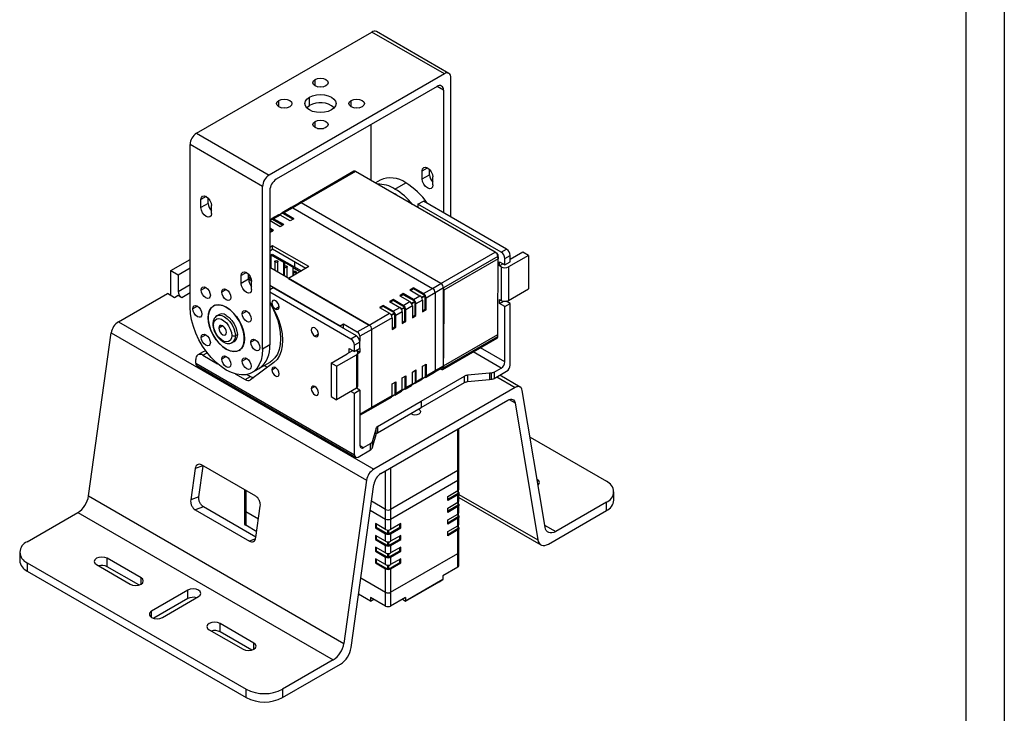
# Model space of a CAD drawing. Header units: inches. Extents: x -39 to 592, y -8 to 438.
# Tile 4 of 5: x 400 to 592, y 78 to 213. Entities that reach past the tile are written whole.
import ezdxf

# ---------------------------------------------------------------- set-up
doc = ezdxf.new("R2010")
doc.units = ezdxf.units.IN
doc.header["$LTSCALE"] = 1.5
doc.header["$MEASUREMENT"] = 0
for name, color, linetype in [('1轮廓实线层', 7, 'Continuous'), ('2细线层', 4, 'Continuous'), ('图框层', 7, 'Continuous')]:
    doc.layers.add(name, color=color, linetype=linetype)

# ---------------------------------------------------------------- blocks, each defined once
blk = doc.blocks.new('ZwmFrameMain_A3^_^无分区图框^_^landscape')
at = {"layer": '1轮廓实线层'}
blk.add_line((390, 287), (390, 0), dxfattribs=at)
at = {"layer": '2细线层'}
blk.add_line((395, 292), (395, -5), dxfattribs=at)

msp = doc.modelspace()

# ---------------------------------------------------------------- linework, layer by layer
at = {"color": 7, "linetype": 'Continuous', "lineweight": 25}
for p, q in [((434.799, 190.837), (469.023, 210.594)), ((483.168, 202.429), (469.023, 210.594)), ((484.068, 202.518), (469.923, 210.683)), ((483.168, 202.429), (448.944, 182.672)), ((481.753, 199.979), (450.358, 181.855)), ((484.44, 174.509), (484.44, 201.694)), ((483.026, 199.244), (483.026, 175.325)), ((456.827, 196.245), (456.827, 197.878)), ((468.882, 181.608), (468.882, 192.549)), ((434.799, 190.837), (448.944, 182.672)), ((447.671, 180.467), (433.526, 188.633)), ((433.526, 156.87), (433.526, 188.633)), ((465.475, 183.408), (454.868, 177.285)), ((465.825, 183.373), (455.218, 177.25)), ((493.119, 167.616), (465.825, 183.373)), ((478.854, 181.933), (478.854, 183.485)), ((478.854, 181.933), (480.269, 182.75)), ((480.269, 182.75), (480.269, 183.764)), ((470.636, 181.674), (469.702, 181.135)), ((473.514, 179.954), (475.636, 181.179)), ((480.905, 180.75), (480.905, 182.301)), ((447.671, 148.704), (447.671, 180.467)), ((449.085, 179.651), (449.085, 149.521)), ((435.648, 176.344), (435.648, 177.895)), ((437.062, 177.16), (435.648, 176.344)), ((437.062, 177.16), (437.062, 178.175)), ((454.868, 177.285), (453.242, 176.346)), ((455.218, 177.25), (453.592, 176.311)), ((482.512, 161.493), (455.218, 177.25)), ((478.011, 176.996), (479.072, 177.608)), ((478.011, 176.996), (478.011, 176.338)), ((494.274, 167.607), (478.011, 176.996)), ((495.335, 168.22), (479.072, 177.608)), ((437.698, 175.16), (437.698, 176.712)), ((451.526, 175.234), (451.004, 174.933)), ((453.242, 176.346), (451.474, 175.325)), ((451.576, 175.229), (453.627, 174.046)), ((453.592, 176.311), (451.824, 175.291)), ((453.804, 174.148), (451.824, 175.291)), ((453.592, 176.311), (480.886, 160.554)), ((449.547, 174.091), (449.085, 173.825)), ((449.137, 173.739), (449.085, 173.766)), ((451.117, 172.596), (449.137, 173.739)), ((450.767, 174.917), (449.494, 174.182)), ((449.597, 174.086), (451.647, 172.903)), ((451.117, 174.882), (449.844, 174.148)), ((451.824, 173.005), (449.844, 174.148)), ((453.097, 173.739), (451.117, 174.882)), ((453.804, 174.148), (453.097, 173.739)), ((449.844, 171.862), (449.085, 172.3)), ((449.085, 172.096), (449.667, 171.76)), ((449.137, 171.453), (449.085, 171.483)), ((449.844, 171.862), (449.137, 171.453)), ((451.824, 173.005), (451.117, 172.596)), ((449.634, 168.881), (449.085, 168.564)), ((449.085, 167.901), (449.634, 168.218)), ((449.085, 167.01), (449.528, 167.266)), ((449.528, 167.266), (455.254, 163.961)), ((456.705, 164.799), (449.634, 168.881)), ((449.634, 168.218), (449.634, 168.881)), ((456.131, 164.467), (449.634, 168.218)), ((482.512, 161.493), (493.119, 167.616)), ((493.119, 167.616), (493.473, 167.412)), ((494.274, 167.607), (495.335, 168.22)), ((498.517, 167.607), (496.042, 166.178)), ((499.578, 166.994), (498.517, 167.607)), ((429.8, 164.044), (433.526, 166.195)), ((449.386, 167.021), (449.085, 166.847)), ((451.856, 165.595), (449.386, 167.021)), ((449.387, 164.452), (449.386, 167.021)), ((450.083, 165.809), (450.084, 164.049)), ((450.684, 163.703), (450.683, 165.809)), ((451.998, 165.677), (451.856, 165.595)), ((451.856, 163.026), (451.856, 165.595)), ((451.998, 165.677), (453.776, 164.65)), ((451.998, 164.91), (451.998, 165.677)), ((453.945, 165.729), (453.945, 164.716)), ((493.614, 166.759), (483.007, 160.636)), ((493.676, 166.313), (483.07, 160.19)), ((493.614, 167.167), (493.614, 166.759)), ((493.614, 166.63), (493.614, 166.759)), ((493.614, 153.053), (493.676, 166.313)), ((493.676, 166.724), (493.676, 166.313)), ((493.921, 165.77), (494.982, 165.158)), ((493.921, 164.953), (493.921, 165.77)), ((494.628, 165.362), (493.921, 164.953)), ((494.982, 166.382), (496.042, 166.995)), ((494.982, 165.158), (494.982, 166.382)), ((494.982, 165.158), (496.042, 165.77)), ((499.578, 166.994), (495.689, 164.749)), ((496.042, 165.77), (496.042, 166.995)), ((499.578, 166.994), (499.578, 160.462)), ((429.8, 159.145), (429.8, 164.044)), ((429.8, 164.044), (431.214, 163.228)), ((431.214, 163.228), (433.526, 164.563)), ((468.512, 153.411), (449.085, 164.626)), ((451.879, 164.773), (451.88, 163.012)), ((452.48, 162.666), (452.479, 164.773)), ((456.705, 164.799), (452.745, 162.513)), ((453.776, 164.65), (453.634, 164.569)), ((454.971, 163.797), (453.634, 164.569)), ((453.634, 163.026), (453.634, 164.569)), ((453.675, 163.736), (453.676, 163.05)), ((454.276, 163.396), (454.275, 163.737)), ((494.274, 164.749), (493.921, 164.953)), ((494.274, 164.749), (494.274, 158.217)), ((495.689, 164.749), (495.689, 158.217)), ((431.214, 163.228), (431.214, 159.962)), ((443.499, 161.523), (443.499, 163.075)), ((444.913, 162.34), (443.499, 161.523)), ((444.913, 162.34), (444.913, 163.354)), ((444.913, 162.789), (445.441, 162.484)), ((445.55, 160.339), (445.55, 161.891)), ((452.745, 162.513), (468.512, 153.411)), ((480.886, 160.554), (482.512, 161.493)), ((449.085, 161.197), (462.855, 153.248)), ((449.727, 160.668), (449.085, 160.297)), ((449.085, 160.38), (449.157, 160.339)), ((464.93, 150.667), (449.085, 159.814)), ((465.99, 151.279), (449.727, 160.668)), ((477.138, 160.677), (476.431, 160.269)), ((476.431, 160.269), (478.411, 159.126)), ((477.138, 160.473), (476.608, 160.167)), ((479.118, 159.534), (477.138, 160.677)), ((477.138, 160.473), (477.138, 160.677)), ((479.366, 159.187), (477.138, 160.473)), ((479.118, 159.534), (480.886, 160.554)), ((481.381, 159.697), (479.613, 158.677)), ((483.007, 160.636), (481.381, 159.697)), ((481.381, 159.697), (481.381, 144.509)), ((483.007, 145.448), (483.007, 160.636)), ((483.07, 160.19), (483.007, 146.938)), ((495.689, 158.217), (499.578, 160.462)), ((419.534, 154.035), (429.093, 159.554)), ((430.507, 158.737), (429.093, 159.554)), ((431.214, 159.145), (430.507, 158.737)), ((431.921, 158.737), (431.214, 159.145)), ((473.179, 158.391), (472.471, 157.983)), ((472.471, 157.983), (474.451, 156.84)), ((473.179, 158.187), (472.648, 157.881)), ((475.158, 157.248), (473.179, 158.391)), ((473.179, 158.187), (473.179, 158.391)), ((475.406, 156.901), (473.179, 158.187)), ((475.158, 159.534), (474.451, 159.126)), ((474.451, 159.126), (476.431, 157.983)), ((475.158, 159.33), (474.628, 159.024)), ((477.138, 158.391), (475.158, 159.534)), ((475.158, 159.33), (475.158, 159.534)), ((477.386, 158.044), (475.158, 159.33)), ((475.158, 157.248), (476.431, 157.983)), ((477.138, 158.391), (478.411, 159.126)), ((477.457, 155.349), (477.457, 157.921)), ((478.906, 158.268), (477.633, 157.534)), ((478.906, 158.268), (478.906, 155.982)), ((479.436, 156.492), (479.436, 159.064)), ((479.613, 156.39), (479.613, 158.677)), ((493.921, 158.421), (494.274, 158.217)), ((493.921, 157.605), (493.921, 158.421)), ((493.921, 157.605), (494.723, 158.068)), ((496.042, 157.605), (495.24, 158.068)), ((438.349, 157.262), (438.099, 157.117)), ((471.199, 157.248), (470.492, 156.84)), ((470.492, 156.84), (472.471, 155.697)), ((471.199, 157.044), (470.668, 156.738)), ((473.179, 156.105), (471.199, 157.248)), ((471.199, 157.044), (471.199, 157.248)), ((473.426, 155.758), (471.199, 157.044)), ((473.179, 156.105), (474.451, 156.84)), ((474.946, 155.982), (473.674, 155.248)), ((474.946, 155.982), (474.946, 153.696)), ((475.477, 154.206), (475.477, 156.779)), ((476.926, 157.125), (475.653, 156.391)), ((475.653, 154.104), (475.653, 156.391)), ((476.926, 157.125), (476.926, 154.839)), ((477.633, 155.247), (477.633, 157.534)), ((478.906, 156.186), (479.436, 156.492)), ((478.906, 155.982), (479.613, 156.39)), ((479.436, 156.492), (479.613, 156.39)), ((494.982, 156.992), (493.921, 157.605)), ((494.982, 156.992), (496.042, 157.605)), ((494.982, 146.214), (494.982, 156.992)), ((496.042, 145.601), (496.042, 157.605)), ((419.534, 154.035), (469.385, 125.257)), ((439.374, 155.544), (438.745, 155.181)), ((468.512, 153.411), (472.471, 155.697)), ((472.966, 154.839), (469.007, 152.554)), ((472.966, 154.839), (472.966, 152.553)), ((473.497, 153.063), (473.497, 155.636)), ((473.674, 152.961), (473.674, 155.248)), ((474.946, 153.9), (475.477, 154.206)), ((474.946, 153.696), (475.653, 154.104)), ((475.477, 154.206), (475.653, 154.104)), ((476.926, 155.043), (477.457, 155.349)), ((476.926, 154.839), (477.633, 155.247)), ((477.457, 155.349), (477.633, 155.247)), ((413.699, 120.032), (418.141, 151.88)), ((418.141, 151.88), (467.992, 123.101)), ((462.855, 153.248), (462.718, 153.168)), ((462.855, 153.248), (463.491, 153.615)), ((462.855, 153.248), (462.855, 153.089)), ((463.491, 153.615), (466.178, 152.064)), ((463.491, 152.722), (463.491, 153.615)), ((466.178, 152.064), (468.512, 153.411)), ((469.007, 152.554), (466.673, 151.206)), ((469.007, 137.366), (469.007, 152.554)), ((472.966, 152.757), (473.497, 153.063)), ((472.966, 152.553), (473.674, 152.961)), ((473.497, 153.063), (473.674, 152.961)), ((493.614, 151.571), (493.614, 153.062)), ((441.745, 149.985), (442.374, 150.348)), ((465.99, 151.279), (464.93, 150.667)), ((466.697, 150.054), (465.637, 149.442)), ((466.673, 151.206), (466.673, 150.28)), ((466.697, 148.83), (466.697, 150.054)), ((482.853, 144.727), (493.46, 150.85)), ((482.998, 145.044), (493.605, 151.167)), ((483.007, 145.448), (493.614, 151.571)), ((493.605, 151.167), (493.607, 151.534)), ((436.104, 148.202), (435.043, 147.59)), ((443.098, 148.457), (443.349, 148.601)), ((449.085, 149.521), (447.671, 148.704)), ((464.481, 148.068), (464.576, 148.013)), ((464.576, 148.83), (465.637, 148.217)), ((464.576, 148.013), (464.576, 148.83)), ((464.576, 148.013), (465.283, 148.421)), ((465.637, 148.217), (465.637, 149.442)), ((466.697, 148.83), (465.637, 148.217)), ((465.99, 148.421), (465.99, 148.421)), ((466.673, 148.104), (466.057, 148.46)), ((466.283, 147.878), (466.673, 148.104)), ((466.673, 148.816), (466.673, 148.104)), ((434.629, 145.949), (434.629, 146.674)), ((436.043, 147.491), (438.893, 145.846)), ((447.106, 144.997), (449.134, 146.168)), ((461.04, 145.972), (464.222, 147.809)), ((462.101, 145.36), (465.99, 147.605)), ((465.99, 147.605), (465.99, 141.072)), ((466.283, 141.481), (466.283, 148.013)), ((434.629, 145.949), (465.637, 128.049)), ((434.836, 145.491), (465.844, 127.591)), ((449.897, 146.1), (445.323, 142.693)), ((445.599, 144.125), (447.013, 144.941)), ((448.609, 145.141), (447.982, 145.503)), ((448.609, 145.141), (447.982, 145.503)), ((462.101, 145.36), (461.04, 145.972)), ((461.04, 145.972), (461.04, 139.44)), ((462.101, 145.36), (462.101, 138.827)), ((476.926, 144.224), (477.633, 144.632)), ((476.926, 141.938), (476.926, 144.224)), ((477.457, 144.53), (477.457, 142.162)), ((477.633, 144.632), (477.633, 142.346)), ((478.906, 145.367), (479.613, 145.775)), ((478.906, 143.081), (478.906, 145.367)), ((479.436, 145.673), (479.436, 143.305)), ((479.468, 143.168), (481.236, 144.189)), ((479.613, 145.775), (479.613, 143.489)), ((479.613, 143.489), (481.381, 144.509)), ((481.236, 144.189), (482.862, 145.128)), ((481.381, 144.509), (483.007, 145.448)), ((482.501, 144.763), (482.366, 144.841)), ((482.862, 145.128), (482.862, 145.128)), ((483, 145.354), (482.998, 145.044)), ((492.901, 144.196), (494.274, 144.989)), ((492.901, 142.971), (495.335, 144.377)), ((492.901, 144.196), (492.901, 142.971)), ((442.304, 143.877), (444.258, 142.749)), ((444.258, 142.749), (445.319, 143.361)), ((444.641, 143.752), (445.319, 143.361)), ((472.966, 141.938), (473.674, 142.346)), ((473.674, 142.346), (473.674, 140.06)), ((474.946, 143.081), (475.653, 143.489)), ((474.946, 140.795), (474.946, 143.081)), ((475.477, 143.387), (475.477, 141.019)), ((475.653, 143.489), (475.653, 141.203)), ((477.488, 142.025), (478.761, 142.76)), ((477.633, 142.346), (478.906, 143.081)), ((478.623, 138.513), (487.136, 143.427)), ((478.893, 142.958), (479.416, 143.259)), ((487.136, 142.203), (487.136, 143.427)), ((491.999, 144.001), (487.68, 143.589)), ((487.68, 143.589), (487.68, 142.364)), ((487.68, 142.364), (491.999, 142.776)), ((492.357, 144.035), (491.999, 144.001)), ((491.999, 144.001), (491.999, 142.776)), ((491.999, 142.776), (492.357, 142.81)), ((492.357, 142.81), (492.357, 144.035)), ((497.989, 141.291), (493.989, 143.6)), ((465.99, 141.072), (462.101, 138.827)), ((465.637, 140.052), (464.929, 140.46)), ((466.697, 140.664), (465.637, 140.052)), ((466.697, 140.664), (465.99, 141.072)), ((466.037, 141.101), (466.037, 141.045)), ((466.697, 140.664), (466.697, 129.886)), ((496.989, 141.192), (469.385, 125.257)), ((472.966, 139.652), (472.966, 141.938)), ((473.497, 142.244), (473.497, 139.876)), ((473.529, 139.74), (474.801, 140.474)), ((473.674, 140.06), (474.946, 140.795)), ((474.933, 140.672), (475.456, 140.973)), ((475.508, 140.883), (476.781, 141.617)), ((475.653, 141.203), (476.926, 141.938)), ((476.913, 141.815), (477.436, 142.116)), ((478.623, 137.288), (487.136, 142.203)), ((502.824, 113.926), (498.382, 140.645)), ((461.04, 139.44), (462.101, 138.827)), ((465.637, 128.049), (465.637, 140.052)), ((468.862, 137.045), (472.821, 139.331)), ((469.007, 137.366), (472.966, 139.652)), ((470.11, 133.598), (478.623, 138.513)), ((470.799, 124.44), (495.574, 138.743)), ((472.953, 139.529), (473.476, 139.831)), ((478.623, 138.513), (478.623, 137.288)), ((466.697, 135.796), (468.862, 137.045)), ((470.11, 132.374), (478.623, 137.288)), ((496.967, 138.196), (501.409, 111.476)), ((469.83, 133.284), (469.117, 130.791)), ((469.83, 132.059), (469.83, 133.284)), ((470.11, 133.598), (470.11, 132.374)), ((486.029, 125.291), (486.029, 133.232)), ((469.117, 130.791), (469.057, 130.584)), ((469.117, 129.566), (469.83, 132.059)), ((469.117, 130.791), (469.117, 129.566)), ((499.903, 131.494), (514.8, 122.895)), ((466.344, 127.64), (468.778, 129.046)), ((467.404, 129.477), (468.778, 130.27)), ((468.778, 129.046), (468.778, 130.27)), ((469.057, 130.584), (469.057, 129.36)), ((469.057, 129.36), (469.117, 129.566)), ((434.502, 125.39), (433.648, 119.267)), ((435.259, 119.862), (436.099, 125.886)), ((446.352, 119.967), (435.746, 126.09)), ((485.824, 125.005), (472.672, 117.412)), ((485.824, 123.127), (485.824, 125.005)), ((486.029, 123.413), (486.029, 125.291)), ((486.029, 123.413), (486.029, 125.291)), ((467.992, 123.101), (463.55, 91.254)), ((472.672, 115.534), (485.824, 123.127)), ((485.824, 121.086), (485.824, 123.127)), ((486.029, 121.371), (486.029, 123.413)), ((486.029, 121.371), (486.029, 123.413)), ((501.297, 123.264), (501.268, 123.281)), ((444.183, 121.22), (444.183, 117.287)), ((444.183, 121.22), (444.183, 117.287)), ((464.964, 90.437), (469.406, 122.285)), ((485.924, 120.555), (485.924, 121.158)), ((485.924, 120.555), (485.924, 121.158)), ((413.699, 120.032), (463.55, 91.254)), ((435.259, 119.862), (433.648, 119.267)), ((483.844, 119.943), (485.824, 121.086)), ((485.895, 120.514), (483.844, 119.33)), ((485.824, 120.269), (483.844, 119.126)), ((483.844, 119.126), (483.844, 119.943)), ((485.824, 118.799), (485.824, 120.269)), ((486.029, 119.085), (486.029, 120.555)), ((486.029, 119.085), (486.029, 120.555)), ((486.029, 119.726), (501.999, 110.507)), ((516.264, 119.221), (516.264, 120.854)), ((436.137, 117.937), (434.526, 117.343)), ((434.526, 117.343), (445.132, 111.22)), ((446.39, 112.018), (436.137, 117.937)), ((444.183, 117.287), (444.183, 114.593)), ((446.376, 111.92), (447.23, 118.043)), ((471.682, 117.412), (468.947, 118.992)), ((471.682, 115.534), (471.682, 117.412)), ((472.672, 117.412), (472.672, 115.534)), ((483.844, 117.656), (485.824, 118.799)), ((485.895, 118.228), (483.844, 117.044)), ((485.824, 117.983), (483.844, 116.84)), ((483.844, 116.84), (483.844, 117.656)), ((485.824, 116.513), (485.824, 117.983)), ((485.924, 118.269), (485.924, 118.872)), ((485.924, 118.269), (485.924, 118.872)), ((486.029, 116.799), (486.029, 118.269)), ((486.029, 116.799), (486.029, 118.269)), ((514.8, 118.813), (504.913, 113.105)), ((514.8, 117.179), (514.8, 118.813)), ((401.723, 111.092), (411.609, 116.799)), ((411.609, 116.799), (461.46, 88.02)), ((444.388, 117.002), (446.884, 115.561)), ((444.388, 117.002), (444.388, 114.307)), ((468.704, 117.253), (471.682, 115.534)), ((471.682, 113.493), (471.682, 115.534)), ((472.672, 115.534), (472.672, 113.493)), ((483.844, 115.37), (485.824, 116.513)), ((485.895, 115.941), (483.844, 114.758)), ((485.824, 115.696), (483.844, 114.553)), ((483.844, 114.553), (483.844, 115.37)), ((485.824, 114.227), (485.824, 115.696)), ((485.924, 115.982), (485.924, 116.586)), ((485.924, 115.982), (485.924, 116.586)), ((486.029, 114.512), (486.029, 115.982)), ((486.029, 114.512), (486.029, 115.982)), ((503.499, 110.656), (514.8, 117.179)), ((446.536, 113.067), (444.388, 114.307)), ((471.682, 113.493), (469.702, 114.636)), ((469.702, 114.636), (469.702, 113.819)), ((469.879, 113.922), (469.702, 113.819)), ((469.702, 113.819), (471.682, 112.676)), ((469.879, 114.534), (469.879, 113.922)), ((469.879, 113.922), (472.106, 112.636)), ((472.248, 112.636), (474.475, 113.922)), ((474.652, 114.636), (472.672, 113.493)), ((472.672, 112.676), (474.652, 113.819)), ((474.475, 113.922), (474.475, 114.534)), ((474.475, 113.922), (474.652, 113.819)), ((474.652, 113.819), (474.652, 114.636)), ((483.844, 113.084), (485.824, 114.227)), ((485.895, 113.655), (483.844, 112.471)), ((485.924, 113.696), (485.924, 114.3)), ((485.924, 113.696), (485.924, 114.3)), ((486.029, 109.123), (486.029, 113.696)), ((486.029, 109.123), (486.029, 113.696)), ((471.682, 111.207), (469.702, 112.35)), ((469.702, 112.35), (469.702, 111.533)), ((469.879, 111.635), (469.702, 111.533)), ((469.702, 111.533), (471.682, 110.39)), ((469.879, 112.248), (469.879, 111.635)), ((469.879, 111.635), (472.106, 110.349)), ((471.682, 111.207), (471.682, 112.676)), ((472.248, 110.349), (474.475, 111.635)), ((472.672, 112.676), (472.672, 111.207)), ((474.652, 112.35), (472.672, 111.207)), ((472.672, 110.39), (474.652, 111.533)), ((474.475, 111.635), (474.475, 112.248)), ((474.475, 111.635), (474.652, 111.533)), ((474.652, 111.533), (474.652, 112.35)), ((485.824, 113.41), (483.844, 112.267)), ((483.844, 112.267), (483.844, 113.084)), ((485.824, 108.838), (485.824, 113.41)), ((471.682, 108.92), (469.702, 110.063)), ((469.702, 110.063), (469.702, 109.247)), ((469.879, 109.961), (469.879, 109.349)), ((471.682, 108.92), (471.682, 110.39)), ((472.672, 110.39), (472.672, 108.92)), ((474.652, 110.063), (472.672, 108.92)), ((474.475, 109.349), (474.475, 109.961)), ((474.652, 109.247), (474.652, 110.063)), ((400.258, 109.051), (400.258, 107.417)), ((423.944, 104.056), (417.346, 107.865)), ((417.346, 106.232), (417.346, 107.865)), ((469.879, 109.349), (469.702, 109.247)), ((469.702, 109.247), (471.682, 108.104)), ((471.682, 106.634), (469.702, 107.777)), ((469.702, 107.777), (469.702, 106.961)), ((469.879, 109.349), (472.106, 108.063)), ((469.879, 107.675), (469.879, 107.063)), ((471.682, 106.634), (471.682, 108.104)), ((472.248, 108.063), (474.475, 109.349)), ((472.672, 108.104), (474.652, 109.247)), ((472.672, 101.245), (485.824, 108.838)), ((472.672, 108.104), (472.672, 106.634)), ((474.652, 107.777), (472.672, 106.634)), ((474.475, 109.349), (474.652, 109.247)), ((474.475, 107.063), (474.475, 107.675)), ((474.652, 106.961), (474.652, 107.777)), ((485.824, 106.143), (485.824, 108.838)), ((486.029, 106.429), (486.029, 109.123)), ((401.723, 107.01), (444.503, 82.313)), ((401.723, 107.01), (401.723, 105.376)), ((415.225, 106.64), (421.822, 102.832)), ((423.529, 102.663), (417.346, 106.232)), ((469.879, 107.063), (469.702, 106.961)), ((469.702, 106.961), (471.682, 105.818)), ((469.879, 107.063), (472.106, 105.777)), ((471.682, 101.245), (471.682, 105.818)), ((472.248, 105.777), (474.475, 107.063)), ((472.672, 105.818), (474.652, 106.961)), ((472.672, 105.818), (472.672, 101.245)), ((474.475, 107.063), (474.652, 106.961)), ((485.824, 106.143), (482.89, 104.449)), ((401.723, 105.376), (444.503, 80.68)), ((466.86, 104.029), (471.682, 101.245)), ((482.89, 104.449), (482.89, 103.714)), ((482.89, 103.714), (475.606, 99.51)), ((475.606, 99.509), (482.183, 103.306)), ((482.183, 103.306), (482.89, 103.714)), ((433.08, 101.64), (426.008, 97.558)), ((433.08, 100.007), (426.423, 96.164)), ((428.13, 96.333), (435.201, 100.415)), ((433.08, 100.007), (433.08, 101.64)), ((468.748, 99.51), (466.417, 100.855)), ((468.748, 99.509), (466.417, 100.855)), ((471.682, 98.55), (468.748, 100.244)), ((468.748, 100.244), (468.748, 99.51)), ((471.682, 98.55), (471.682, 101.245)), ((472.672, 101.245), (472.672, 98.55)), ((475.606, 100.244), (472.672, 98.55)), ((475.606, 100.244), (475.606, 99.51)), ((468.748, 99.51), (469.384, 99.877)), ((468.748, 99.509), (469.384, 99.877)), ((468.748, 99.509), (468.748, 99.51)), ((474.97, 99.877), (475.606, 99.51)), ((474.97, 99.877), (475.606, 99.509)), ((475.606, 99.51), (475.606, 99.509)), ((445.984, 91.332), (439.387, 95.141)), ((439.387, 93.508), (439.387, 95.141)), ((437.266, 93.916), (443.863, 90.108)), ((445.57, 89.939), (439.387, 93.508)), ((461.46, 88.02), (451.574, 82.313)), ((451.574, 80.68), (462.874, 87.204)), ((444.503, 80.68), (444.503, 82.313)), ((451.574, 82.313), (451.574, 80.68))]:
    msp.add_line(p, q, dxfattribs=at)
at = {"color": 1, "linetype": 'Continuous', "lineweight": 25}
for p, q in [((457.923, 200.103), (457.923, 201.327)), ((483.026, 199.244), (481.753, 199.979)), ((450.852, 196.021), (450.852, 197.245)), ((464.994, 196.021), (464.994, 197.245)), ((457.923, 191.939), (457.923, 193.163)), ((478.854, 183.485), (479.88, 184.077)), ((436.673, 178.487), (435.648, 177.895)), ((451.576, 175.229), (451.04, 174.92)), ((449.597, 174.086), (449.085, 173.791)), ((449.137, 173.739), (449.085, 173.71)), ((450.595, 165.686), (450.596, 163.753)), ((444.524, 163.667), (443.499, 163.075)), ((452.392, 164.65), (452.392, 162.717)), ((454.188, 163.614), (454.188, 163.345)), ((431.214, 159.962), (433.526, 161.297)), ((433.526, 159.664), (431.921, 158.737)), ((436.599, 160.736), (435.715, 160.225)), ((440.599, 160.34), (439.715, 159.83)), ((476.744, 157.673), (477.386, 158.044)), ((477.457, 157.921), (476.815, 157.551)), ((478.724, 158.816), (479.366, 159.187)), ((479.436, 159.064), (478.795, 158.694)), ((434.942, 157.073), (434.058, 156.563)), ((440.599, 156.87), (440.616, 156.88)), ((444.599, 156.118), (443.715, 155.607)), ((450.916, 156.931), (450.209, 156.523)), ((472.784, 155.388), (473.426, 155.758)), ((474.764, 156.531), (475.406, 156.901)), ((475.477, 156.779), (474.835, 156.408)), ((437.063, 154.848), (437.045, 154.838)), ((473.497, 155.636), (472.855, 155.265)), ((439.892, 153.236), (439.149, 152.807)), ((436.599, 151.498), (435.715, 150.987)), ((442.366, 151.358), (442.755, 151.583)), ((446.256, 150.542), (445.372, 150.032)), ((458.612, 151.614), (457.905, 151.206)), ((494.274, 144.989), (488.791, 148.154)), ((494.982, 146.214), (490.206, 148.971)), ((436.043, 147.491), (436.887, 147.978)), ((440.599, 147.275), (439.715, 146.765)), ((444.599, 146.879), (443.715, 146.369)), ((449.501, 144.683), (450.209, 145.091)), ((478.9, 142.996), (479.436, 143.305)), ((493.404, 143.262), (496.989, 141.192)), ((457.198, 140.999), (457.905, 141.407)), ((474.94, 140.71), (475.477, 141.019)), ((476.92, 141.853), (477.457, 142.162)), ((472.96, 139.567), (473.497, 139.876)), ((495.818, 138.859), (496.967, 138.196)), ((466.697, 136.033), (469.007, 137.366)), ((476.738, 136.2), (476.738, 136.09)), ((485.824, 125.005), (485.824, 133.114)), ((466.697, 129.886), (467.404, 129.477)), ((436.001, 125.943), (434.502, 125.39)), ((472.672, 125.521), (472.672, 117.412)), ((471.682, 117.412), (471.682, 124.95)), ((501.297, 123.107), (501.297, 123.264)), ((485.895, 120.514), (485.895, 121.133)), ((444.388, 121.101), (444.388, 117.002)), ((486.029, 120.355), (501.409, 111.476)), ((485.895, 118.228), (485.895, 118.847)), ((485.895, 115.941), (485.895, 116.561)), ((485.895, 113.655), (485.895, 114.274)), ((502.753, 114.352), (504.913, 113.105)), ((446.296, 111.649), (445.132, 111.22)), ((472.106, 112.636), (472.106, 113.377)), ((472.248, 113.377), (472.248, 112.636)), ((472.106, 110.349), (472.106, 111.09)), ((472.248, 111.09), (472.248, 110.349)), ((472.106, 108.063), (472.106, 108.804)), ((472.248, 108.804), (472.248, 108.063)), ((472.106, 105.777), (472.106, 106.518)), ((472.248, 106.518), (472.248, 105.777)), ((423.944, 102.832), (423.944, 104.056)), ((426.008, 96.333), (426.008, 97.558)), ((445.984, 90.108), (445.984, 91.332))]:
    msp.add_line(p, q, dxfattribs=at)
at = {"color": 7, "linetype": 'Continuous', "lineweight": 25, "flags": 128}
for points in [[(460.044, 200.103), (459.557, 199.915), (458.983, 199.849), (458.409, 199.915), (457.923, 200.103), (457.598, 200.384), (457.483, 200.715), (457.598, 201.046), (457.923, 201.327)], [(457.923, 201.327), (458.409, 201.515), (458.983, 201.581), (459.557, 201.515), (460.044, 201.327), (460.369, 201.046), (460.483, 200.715), (460.369, 200.384), (460.044, 200.103)], [(458.484, 199.899), (458.983, 199.948), (459.483, 199.899)], [(456.827, 197.878), (457.458, 198.158), (458.194, 198.334), (458.983, 198.394), (459.773, 198.334), (460.508, 198.158), (461.14, 197.878), (461.625, 197.513), (461.929, 197.089), (462.033, 196.633), (461.929, 196.177), (461.625, 195.753), (461.14, 195.388)], [(452.973, 196.021), (452.486, 195.833), (451.912, 195.767), (451.338, 195.833), (450.852, 196.021), (450.527, 196.302), (450.412, 196.633), (450.527, 196.964), (450.852, 197.245)], [(450.852, 197.245), (451.338, 197.433), (451.912, 197.499), (452.486, 197.433), (452.973, 197.245), (453.298, 196.964), (453.412, 196.633), (453.298, 196.302), (452.973, 196.021)], [(461.14, 195.388), (460.508, 195.108), (459.773, 194.932), (458.983, 194.872), (458.194, 194.932), (457.458, 195.108), (456.827, 195.388), (456.342, 195.753), (456.037, 196.177), (455.933, 196.633), (456.037, 197.089), (456.342, 197.513), (456.827, 197.878)], [(456.281, 195.817), (456.342, 195.88), (456.827, 196.245)], [(467.115, 196.021), (466.628, 195.833), (466.054, 195.767), (465.48, 195.833), (464.994, 196.021), (464.669, 196.302), (464.554, 196.633), (464.669, 196.964), (464.994, 197.245)], [(464.994, 197.245), (465.48, 197.433), (466.054, 197.499), (466.628, 197.433), (467.115, 197.245), (467.44, 196.964), (467.554, 196.633), (467.44, 196.302), (467.115, 196.021)], [(451.413, 195.817), (451.912, 195.866), (452.412, 195.817)], [(465.555, 195.817), (466.054, 195.866), (466.554, 195.817)], [(460.044, 191.939), (459.557, 191.751), (458.983, 191.685), (458.409, 191.751), (457.923, 191.939), (457.598, 192.22), (457.483, 192.551), (457.598, 192.882), (457.923, 193.163)], [(457.923, 193.163), (458.409, 193.351), (458.983, 193.417), (459.557, 193.351), (460.044, 193.163), (460.369, 192.882), (460.483, 192.551), (460.369, 192.22), (460.044, 191.939)], [(458.484, 191.734), (458.983, 191.784), (459.483, 191.734)], [(478.854, 183.485), (478.932, 183.893), (479.155, 184.149), (479.487, 184.213), (479.88, 184.077), (480.272, 183.76), (480.605, 183.312), (480.827, 182.799), (480.905, 182.301)], [(480.905, 180.75), (480.827, 180.341), (480.605, 180.086), (480.272, 180.021), (479.88, 180.157), (479.487, 180.474), (479.155, 180.923), (478.932, 181.435), (478.854, 181.933)], [(473.163, 179.137), (473.271, 179.141), (473.514, 179.056)], [(473.514, 179.056), (473.758, 178.86), (473.866, 178.731)], [(435.648, 177.895), (435.726, 178.303), (435.948, 178.559), (436.281, 178.624), (436.673, 178.488), (437.065, 178.171), (437.398, 177.722), (437.62, 177.21), (437.698, 176.712)], [(437.698, 175.16), (437.62, 174.752), (437.398, 174.496), (437.065, 174.432), (436.673, 174.568), (436.281, 174.885), (435.948, 175.333), (435.726, 175.846), (435.648, 176.344)], [(451.342, 175.128), (451.367, 175.202), (451.412, 175.274), (451.474, 175.325), (451.549, 175.353), (451.635, 175.356), (451.727, 175.335), (451.824, 175.291)], [(449.362, 173.985), (449.387, 174.059), (449.432, 174.131), (449.494, 174.182), (449.569, 174.21), (449.655, 174.213), (449.747, 174.192), (449.844, 174.148)], [(450.595, 165.686), (450.498, 165.649), (450.383, 165.636), (450.269, 165.649), (450.171, 165.686), (450.106, 165.743), (450.083, 165.809), (450.106, 165.875), (450.171, 165.931)], [(450.171, 165.931), (450.269, 165.969), (450.383, 165.982), (450.498, 165.969), (450.595, 165.931), (450.66, 165.875), (450.683, 165.809), (450.66, 165.743), (450.595, 165.686)], [(443.499, 163.075), (443.577, 163.483), (443.799, 163.738), (444.132, 163.803), (444.524, 163.667), (444.917, 163.35), (445.249, 162.901), (445.472, 162.389), (445.55, 161.891)], [(452.392, 164.65), (452.294, 164.613), (452.179, 164.6), (452.065, 164.613), (451.967, 164.65), (451.902, 164.706), (451.879, 164.773), (451.902, 164.839), (451.967, 164.895)], [(451.967, 164.895), (452.065, 164.933), (452.179, 164.946), (452.294, 164.933), (452.392, 164.895), (452.457, 164.839), (452.479, 164.773), (452.457, 164.706), (452.392, 164.65)], [(454.188, 163.614), (454.09, 163.577), (453.975, 163.563), (453.861, 163.576), (453.763, 163.614), (453.698, 163.67), (453.675, 163.736), (453.698, 163.803), (453.763, 163.859)], [(453.763, 163.859), (453.861, 163.896), (453.975, 163.91), (454.09, 163.896), (454.188, 163.859), (454.253, 163.803), (454.275, 163.737), (454.253, 163.67), (454.188, 163.614)], [(445.55, 160.339), (445.472, 159.931), (445.249, 159.675), (444.917, 159.611), (444.524, 159.747), (444.132, 160.064), (443.799, 160.513), (443.577, 161.025), (443.499, 161.523)], [(444.913, 162.494), (445.14, 162.329), (445.544, 162.015)], [(435.715, 160.225), (435.782, 160.577), (435.974, 160.798), (436.26, 160.853), (436.599, 160.736), (436.937, 160.463), (437.224, 160.076), (437.415, 159.634), (437.483, 159.205)], [(437.483, 159.205), (437.415, 158.853), (437.224, 158.633), (436.937, 158.577), (436.599, 158.695), (436.26, 158.968), (435.974, 159.354), (435.782, 159.796), (435.715, 160.225)], [(439.715, 159.83), (439.782, 160.181), (439.974, 160.402), (440.26, 160.458), (440.599, 160.34), (440.937, 160.067), (441.224, 159.68), (441.415, 159.239), (441.483, 158.809)], [(441.483, 158.809), (441.415, 158.457), (441.224, 158.237), (440.937, 158.181), (440.599, 158.299), (440.26, 158.572), (439.974, 158.958), (439.782, 159.4), (439.715, 159.83)], [(449.085, 157.814), (449.688, 156.821), (450.329, 155.554), (450.847, 154.258), (451.233, 152.962), (451.477, 151.693), (451.575, 150.479), (451.523, 149.348), (451.323, 148.323), (450.981, 147.428), (450.502, 146.682), (449.897, 146.1)], [(449.085, 157.8), (449.478, 157.09), (450.083, 155.809), (450.566, 154.507), (450.919, 153.212), (451.133, 151.95), (451.205, 150.746), (451.133, 149.625), (450.919, 148.611), (450.566, 147.723), (450.083, 146.979), (449.478, 146.396), (449.134, 146.168)], [(450.209, 158.156), (449.938, 158.25), (449.709, 158.205), (449.555, 158.029), (449.501, 157.748), (449.555, 157.404), (449.709, 157.051), (449.938, 156.741), (450.209, 156.523)], [(450.209, 156.523), (450.479, 156.429), (450.709, 156.473), (450.862, 156.65), (450.916, 156.931), (450.862, 157.275), (450.709, 157.628), (450.479, 157.938), (450.209, 158.156)], [(447.671, 148.704), (447.599, 147.584), (447.384, 146.569), (447.032, 145.681), (446.548, 144.937), (445.944, 144.353), (445.23, 143.941), (444.422, 143.709), (443.537, 143.662), (442.591, 143.801), (441.605, 144.122), (440.599, 144.62), (439.592, 145.284), (438.606, 146.101), (437.661, 147.054), (436.775, 148.124), (435.967, 149.289), (435.254, 150.524), (434.649, 151.806), (434.165, 153.108), (433.813, 154.404), (433.598, 155.666), (433.526, 156.87)], [(434.058, 156.563), (434.125, 156.915), (434.317, 157.135), (434.604, 157.191), (434.942, 157.073), (435.28, 156.8), (435.567, 156.414), (435.758, 155.972), (435.826, 155.542)], [(435.826, 155.542), (435.758, 155.191), (435.567, 154.97), (435.28, 154.914), (434.942, 155.032), (434.604, 155.305), (434.317, 155.692), (434.125, 156.133), (434.058, 156.563)], [(437.045, 154.838), (437.114, 155.599), (437.316, 156.252), (437.644, 156.772), (438.086, 157.139), (438.625, 157.338), (439.239, 157.363), (439.905, 157.211), (440.599, 156.89), (441.292, 156.411), (441.958, 155.793), (442.573, 155.059), (443.111, 154.238), (443.553, 153.361), (443.881, 152.462), (444.084, 151.576), (444.152, 150.736)], [(440.599, 156.87), (439.864, 157.205), (439.161, 157.347), (438.52, 157.29), (437.971, 157.036), (437.537, 156.596), (437.236, 155.99), (437.082, 155.244), (437.082, 154.39), (437.236, 153.467), (437.537, 152.513), (437.971, 151.572), (438.52, 150.684), (439.161, 149.887), (439.864, 149.218), (440.599, 148.704)], [(440.599, 148.704), (441.334, 148.369), (442.037, 148.227), (442.677, 148.284), (443.226, 148.538), (443.66, 148.978), (443.961, 149.584), (444.115, 150.33), (444.115, 151.184), (443.961, 152.108), (443.66, 153.061), (443.226, 154.002), (442.677, 154.89), (442.037, 155.687), (441.334, 156.356), (440.599, 156.87)], [(443.715, 155.607), (443.782, 155.959), (443.974, 156.179), (444.26, 156.235), (444.599, 156.118), (444.937, 155.845), (445.224, 155.458), (445.415, 155.016), (445.483, 154.587)], [(444.152, 150.736), (444.084, 149.975), (443.881, 149.322), (443.553, 148.802), (443.111, 148.435), (442.573, 148.236), (441.958, 148.211), (441.292, 148.363), (440.599, 148.684), (439.905, 149.163), (439.239, 149.781), (438.625, 150.515), (438.086, 151.336), (437.644, 152.213), (437.316, 153.112), (437.114, 153.998), (437.045, 154.838)], [(438.124, 153.399), (438.195, 153.933), (438.404, 154.341), (438.734, 154.59), (439.157, 154.66), (439.64, 154.545), (440.143, 154.254), (440.626, 153.812), (441.049, 153.253), (441.379, 152.624), (441.588, 151.975), (441.659, 151.358)], [(440.599, 155.277), (441.157, 154.87), (441.677, 154.321), (442.124, 153.668), (442.466, 152.954), (442.682, 152.229), (442.755, 151.542), (442.682, 150.94), (442.466, 150.464), (442.124, 150.146), (441.823, 150.03)], [(445.483, 154.587), (445.415, 154.235), (445.224, 154.014), (444.937, 153.959), (444.599, 154.076), (444.26, 154.349), (443.974, 154.736), (443.782, 155.178), (443.715, 155.607)], [(441.659, 151.358), (441.588, 150.825), (441.379, 150.417), (441.049, 150.168), (440.626, 150.098), (440.143, 150.213), (439.64, 150.503), (439.157, 150.946), (438.734, 151.504), (438.404, 152.134), (438.195, 152.783), (438.124, 153.399)], [(440.634, 151.95), (440.577, 152.311), (440.417, 152.682), (440.176, 153.007), (439.892, 153.236), (439.607, 153.335), (439.367, 153.288), (439.206, 153.103), (439.149, 152.807)], [(439.149, 152.807), (439.206, 152.447), (439.367, 152.076), (439.607, 151.751), (439.892, 151.521), (440.176, 151.423), (440.417, 151.469), (440.577, 151.655), (440.634, 151.95)], [(457.905, 152.839), (457.635, 152.933), (457.405, 152.889), (457.252, 152.712), (457.198, 152.431), (457.252, 152.087), (457.405, 151.734), (457.635, 151.424), (457.905, 151.206)], [(457.905, 151.206), (458.176, 151.112), (458.405, 151.157), (458.558, 151.333), (458.612, 151.614), (458.558, 151.958), (458.405, 152.311), (458.176, 152.621), (457.905, 152.839)], [(435.715, 150.987), (435.782, 151.339), (435.974, 151.56), (436.26, 151.615), (436.599, 151.498), (436.937, 151.225), (437.224, 150.838), (437.415, 150.396), (437.483, 149.967)], [(437.483, 149.967), (437.415, 149.615), (437.224, 149.395), (436.937, 149.339), (436.599, 149.456), (436.26, 149.729), (435.974, 150.116), (435.782, 150.558), (435.715, 150.987)], [(445.372, 150.032), (445.439, 150.383), (445.63, 150.604), (445.917, 150.66), (446.255, 150.542), (446.594, 150.269), (446.88, 149.882), (447.072, 149.441), (447.139, 149.011)], [(447.139, 149.011), (447.072, 148.659), (446.88, 148.439), (446.594, 148.383), (446.255, 148.501), (445.917, 148.774), (445.63, 149.16), (445.439, 149.602), (445.372, 150.032)], [(439.715, 146.765), (439.782, 147.117), (439.974, 147.337), (440.26, 147.393), (440.599, 147.275), (440.937, 147.002), (441.224, 146.616), (441.415, 146.174), (441.483, 145.744)], [(441.483, 145.744), (441.415, 145.393), (441.224, 145.172), (440.937, 145.116), (440.599, 145.234), (440.26, 145.507), (439.974, 145.894), (439.782, 146.336), (439.715, 146.765)], [(443.715, 146.369), (443.782, 146.721), (443.974, 146.941), (444.26, 146.997), (444.599, 146.88), (444.937, 146.607), (445.224, 146.22), (445.415, 145.778), (445.483, 145.349)], [(445.483, 145.349), (445.415, 144.997), (445.224, 144.776), (444.937, 144.721), (444.599, 144.838), (444.26, 145.111), (443.974, 145.498), (443.782, 145.94), (443.715, 146.369)], [(450.916, 143.867), (450.862, 144.21), (450.709, 144.563), (450.479, 144.873), (450.209, 145.091), (449.938, 145.185), (449.709, 145.141), (449.555, 144.964), (449.501, 144.683)], [(449.501, 144.683), (449.555, 144.339), (449.709, 143.986), (449.938, 143.677), (450.209, 143.458), (450.479, 143.364), (450.709, 143.409), (450.862, 143.585), (450.916, 143.867)], [(477.633, 142.346), (477.624, 142.24), (477.596, 142.149), (477.55, 142.077), (477.488, 142.026), (477.413, 141.998), (477.328, 141.994), (477.251, 142.01)], [(479.613, 143.489), (479.604, 143.383), (479.576, 143.292), (479.53, 143.22), (479.468, 143.168), (479.393, 143.141), (479.308, 143.137), (479.231, 143.153)], [(458.612, 140.183), (458.558, 140.526), (458.405, 140.88), (458.176, 141.189), (457.905, 141.408), (457.635, 141.502), (457.405, 141.457), (457.252, 141.281), (457.198, 140.999)], [(457.198, 140.999), (457.252, 140.656), (457.405, 140.302), (457.635, 139.993), (457.905, 139.774), (458.176, 139.68), (458.405, 139.725), (458.558, 139.901), (458.612, 140.183)], [(475.653, 141.203), (475.644, 141.097), (475.616, 141.006), (475.57, 140.934), (475.508, 140.883), (475.433, 140.855), (475.348, 140.851), (475.272, 140.867)], [(498.382, 140.645), (498.318, 140.884), (498.214, 141.082), (498.073, 141.234), (497.898, 141.335), (497.696, 141.382), (497.473, 141.373), (497.234, 141.309), (496.989, 141.192)], [(473.674, 140.06), (473.664, 139.954), (473.636, 139.863), (473.59, 139.791), (473.529, 139.74), (473.454, 139.712), (473.368, 139.708), (473.292, 139.724)], [(495.574, 138.743), (495.82, 138.86), (496.058, 138.924), (496.282, 138.932), (496.484, 138.885), (496.658, 138.784), (496.8, 138.632), (496.904, 138.434), (496.967, 138.196)], [(478.122, 136.999), (478.223, 136.947), (478.45, 136.751), (478.53, 136.519), (478.45, 136.287), (478.223, 136.09)], [(501.457, 122.148), (501.622, 122.32), (501.737, 122.652), (501.622, 122.983), (501.297, 123.264)], [(485.924, 120.768), (485.976, 120.709), (486.016, 120.634), (486.029, 120.555), (486.016, 120.476), (485.976, 120.4), (485.911, 120.33), (485.824, 120.269)], [(485.924, 120.768), (485.976, 120.709), (486.016, 120.634), (486.029, 120.555), (486.016, 120.476), (485.976, 120.4), (485.911, 120.33), (485.824, 120.269)], [(485.924, 118.481), (485.976, 118.423), (486.016, 118.347), (486.029, 118.269), (486.016, 118.19), (485.976, 118.114), (485.911, 118.044), (485.824, 117.983)], [(485.924, 118.481), (485.976, 118.423), (486.016, 118.347), (486.029, 118.269), (486.016, 118.19), (485.976, 118.114), (485.911, 118.044), (485.824, 117.983)], [(485.924, 116.195), (485.976, 116.137), (486.016, 116.061), (486.029, 115.982), (486.016, 115.903), (485.976, 115.828), (485.911, 115.758), (485.824, 115.696)], [(485.924, 116.195), (485.976, 116.137), (486.016, 116.061), (486.029, 115.982), (486.016, 115.903), (485.976, 115.828), (485.911, 115.758), (485.824, 115.696)], [(485.924, 113.909), (485.976, 113.851), (486.016, 113.775), (486.029, 113.696), (486.016, 113.617), (485.976, 113.541), (485.911, 113.471), (485.824, 113.41)], [(485.924, 113.909), (485.976, 113.851), (486.016, 113.775), (486.029, 113.696), (486.016, 113.617), (485.976, 113.541), (485.911, 113.471), (485.824, 113.41)], [(504.913, 113.105), (504.544, 112.93), (504.187, 112.834), (503.852, 112.821), (503.549, 112.892), (503.287, 113.043), (503.075, 113.271), (502.919, 113.568), (502.824, 113.926)], [(501.409, 111.476), (501.505, 111.119), (501.661, 110.821), (501.873, 110.593), (502.134, 110.442), (502.437, 110.372), (502.773, 110.385), (503.13, 110.48), (503.499, 110.656)], [(417.346, 107.865), (416.86, 108.052), (416.286, 108.118), (415.712, 108.052), (415.225, 107.865), (414.9, 107.584), (414.786, 107.252), (414.9, 106.921), (415.225, 106.64)], [(421.822, 102.832), (422.309, 102.644), (422.883, 102.578), (423.457, 102.644), (423.944, 102.832), (424.269, 103.113), (424.383, 103.444), (424.269, 103.775), (423.944, 104.056)], [(435.201, 100.415), (435.526, 100.696), (435.64, 101.027), (435.526, 101.359), (435.201, 101.64), (434.714, 101.827), (434.14, 101.893), (433.566, 101.827), (433.08, 101.64)], [(439.387, 95.141), (438.901, 95.329), (438.326, 95.395), (437.752, 95.329), (437.266, 95.141), (436.941, 94.86), (436.826, 94.529), (436.941, 94.197), (437.266, 93.916)], [(443.863, 90.108), (444.35, 89.92), (444.924, 89.854), (445.498, 89.92), (445.984, 90.108), (446.309, 90.389), (446.424, 90.72), (446.309, 91.052), (445.984, 91.332)]]:
    msp.add_lwpolyline(points, dxfattribs=at)
at = {"color": 1, "linetype": 'Continuous', "lineweight": 25, "flags": 128}
msp.add_lwpolyline([(438.745, 155.181), (439.184, 155.317), (439.696, 155.266), (440.245, 155.033), (440.794, 154.632), (441.306, 154.092), (441.745, 153.449), (442.082, 152.747), (442.294, 152.034), (442.366, 151.358)], dxfattribs=at)
at = {"color": 7, "linetype": 'Continuous', "lineweight": 25}
for centre, radius, start, end in [((469.55, 209.858), 0.905, 65.69288, 125.61758), ((483.665, 201.82), 0.786, 350.78596, 129.20329), ((482.25, 199.37), 0.786, 350.78596, 129.20329), ((458.946, 192.517), 4.289, 50.30147, 119.61929), ((436.29, 188.507), 2.766, 122.60548, 177.39452), ((450.434, 180.341), 2.766, 122.60548, 177.39452), ((482.552, 182.873), 2.287, 183.09303, 223.92767), ((451.849, 179.525), 2.766, 122.60548, 177.39452), ((470.228, 174.791), 6.121, 57.52618, 91.27912), ((472.712, 177.143), 4.984, 54.0761, 114.61344), ((468.336, 169.351), 13.899, 34.24802, 58.31846), ((466.764, 168.79), 13.047, 38.7599, 58.84097), ((439.345, 177.284), 2.287, 183.09303, 223.92767), ((455.013, 176.964), 0.352, 54.38242, 114.30712), ((450.912, 174.596), 0.352, 54.38242, 114.30712), ((451.547, 175.188), 0.0503, 54.38183, 114.31395), ((453.387, 176.025), 0.352, 54.38242, 114.30712), ((449.567, 174.045), 0.0503, 54.38183, 114.31395), ((493.307, 167.153), 0.307, 2.60519, 57.39481), ((493.446, 166.313), 1.537, 2.60548, 57.39452), ((494.507, 166.925), 1.537, 2.60548, 57.39452), ((494.982, 166.114), 1.537, 242.60967, 297.39033), ((447.196, 162.463), 2.287, 183.09303, 223.92767), ((481.933, 160.587), 1.076, 2.60548, 57.39452), ((432.75, 160.032), 1.537, 182.60548, 237.39452), ((480.306, 159.648), 1.076, 2.60548, 57.39452), ((482.156, 160.175), 0.914, 0.95511, 21.32953), ((475.852, 157.077), 1.076, 2.60548, 57.39452), ((476.559, 157.485), 1.076, 2.60548, 57.39452), ((477.303, 157.914), 0.154, 2.60548, 57.39452), ((477.831, 158.22), 1.076, 2.60548, 57.39452), ((478.539, 158.628), 1.076, 2.60548, 57.39452), ((479.283, 159.057), 0.154, 2.60548, 57.39452), ((494.982, 159.582), 1.537, 242.60967, 297.39033), ((472.599, 155.199), 1.076, 2.60548, 57.39452), ((473.343, 155.629), 0.154, 2.60548, 57.39452), ((473.872, 155.934), 1.076, 2.60548, 57.39452), ((474.579, 156.342), 1.076, 2.60548, 57.39452), ((475.323, 156.772), 0.154, 2.60548, 57.39452), ((421.233, 151.409), 3.128, 122.90592, 171.34794), ((439.741, 154.21), 1.369, 51.22143, 132.07485), ((471.892, 154.791), 1.076, 2.60548, 57.39452), ((465.599, 151.158), 1.076, 2.60548, 57.39452), ((467.932, 152.505), 1.076, 2.60548, 57.39452), ((442.013, 152.041), 0.769, 242.60967, 297.39033), ((464.101, 149.372), 1.537, 2.60548, 57.39452), ((465.162, 149.984), 1.537, 2.60548, 57.39452), ((436.481, 147.505), 0.792, 76.87933, 118.39697), ((444.127, 149.006), 4.985, 305.38471, 5.92747), ((465.835, 148.013), 0.437, 290.78342, 69.21658), ((435.491, 146.814), 0.873, 50.79671, 189.21404), ((493.446, 146.284), 1.537, 302.60548, 357.39452), ((435.119, 145.895), 0.493, 173.70115, 234.98667), ((481.048, 144.467), 0.336, 304.05635, 7.25583), ((481.038, 144.472), 0.345, 305.01333, 6.29885), ((482.696, 144.998), 0.306, 230.26067, 8.67356), ((482.664, 145.41), 0.345, 305.01333, 6.29885), ((482.674, 145.406), 0.336, 304.05635, 7.25583), ((494.507, 145.671), 1.537, 302.60548, 357.39452), ((444.833, 143.523), 0.964, 233.40166, 300.57538), ((445.985, 144.417), 1.249, 237.73289, 268.91423), ((478.563, 143.043), 0.345, 305.01333, 6.29885), ((479.386, 143.3), 0.0503, 305.69804, 5.62038), ((465.783, 141.531), 0.503, 294.37466, 354.3052), ((474.603, 140.757), 0.345, 305.01333, 6.29885), ((475.427, 141.014), 0.0503, 305.69804, 5.62038), ((476.583, 141.9), 0.345, 305.01333, 6.29885), ((477.407, 142.157), 0.0503, 305.69804, 5.62038), ((472.623, 139.614), 0.345, 305.01333, 6.29885), ((473.447, 139.871), 0.0503, 305.69804, 5.62038), ((468.664, 137.328), 0.345, 305.01333, 6.29885), ((468.674, 137.323), 0.336, 304.05635, 7.25583), ((477.484, 137.423), 1.524, 236.76405, 298.98398), ((467.128, 129.816), 0.437, 170.78596, 309.20329), ((466.068, 127.979), 0.437, 170.78596, 309.20329), ((471.084, 122.631), 3.128, 122.90592, 171.34794), ((485.679, 125.326), 0.352, 294.37466, 354.3052), ((472.498, 121.814), 3.128, 122.90592, 171.34794), ((485.679, 123.448), 0.352, 294.37466, 354.3052), ((485.679, 121.406), 0.352, 294.37466, 354.3052), ((514.025, 120.854), 2.183, 290.78342, 69.21658), ((409.06, 120.738), 4.692, 302.90592, 351.34794), ((485.874, 120.56), 0.0503, 294.37466, 354.3052), ((513.762, 119.47), 2.515, 294.37466, 354.3052), ((444.533, 117.322), 0.352, 185.6948, 245.62534), ((472.177, 118.368), 1.076, 242.60967, 297.39033), ((485.679, 119.12), 0.352, 294.37466, 354.3052), ((485.874, 118.274), 0.0503, 294.37466, 354.3052), ((472.177, 116.49), 1.076, 242.60967, 297.39033), ((485.679, 116.834), 0.352, 294.37466, 354.3052), ((485.874, 115.987), 0.0503, 294.37466, 354.3052), ((444.533, 114.628), 0.352, 185.6948, 245.62534), ((472.177, 114.448), 1.076, 242.60967, 297.39033), ((485.679, 114.547), 0.352, 294.37466, 354.3052), ((485.874, 113.701), 0.0503, 294.37466, 354.3052), ((472.177, 113.632), 1.076, 242.60967, 297.39033), ((472.177, 112.772), 0.154, 242.60967, 297.39033), ((402.497, 109.051), 2.183, 110.78342, 249.21658), ((472.177, 112.162), 1.076, 242.60967, 297.39033), ((472.177, 111.345), 1.076, 242.60967, 297.39033), ((472.177, 110.486), 0.154, 242.60967, 297.39033), ((472.177, 109.876), 1.076, 242.60967, 297.39033), ((472.177, 109.059), 1.076, 242.60967, 297.39033), ((472.177, 108.2), 0.154, 242.60967, 297.39033), ((485.679, 109.158), 0.352, 294.37466, 354.3052), ((402.761, 107.667), 2.515, 185.6948, 245.62534), ((416.276, 104.124), 2.364, 63.07381, 105.6054), ((472.177, 107.589), 1.076, 242.60967, 297.39033), ((472.177, 106.773), 1.076, 242.60967, 297.39033), ((472.177, 105.913), 0.154, 242.60967, 297.39033), ((485.679, 106.464), 0.352, 294.37466, 354.3052), ((434.15, 97.898), 2.364, 74.3946, 116.92619), ((472.177, 102.2), 1.076, 242.60967, 297.39033), ((472.177, 99.506), 1.076, 242.60967, 297.39033), ((426.241, 96.945), 0.655, 110.78342, 249.21658), ((427.069, 98.38), 2.306, 242.60967, 297.39033), ((438.316, 91.4), 2.364, 63.07381, 105.6054), ((458.911, 91.959), 4.692, 302.90592, 351.34794), ((460.326, 91.143), 4.692, 302.90592, 351.34794), ((448.038, 89.137), 7.685, 242.60967, 297.39033), ((448.038, 87.504), 7.685, 242.60967, 297.39033)]:
    msp.add_arc(centre, radius, start, end, dxfattribs=at)
at = {"color": 1, "linetype": 'Continuous', "lineweight": 25}
for centre, radius, start, end in [((438.228, 153.628), 0.251, 185.70995, 245.62402), ((440.945, 151.174), 1.434, 303.93127, 7.37601)]:
    msp.add_arc(centre, radius, start, end, dxfattribs=at)
at = {"color": 7, "linetype": 'Continuous', "lineweight": 25}
for points, knots in [([(465.825, 183.373), (465.759, 183.403), (465.628, 183.463), (465.526, 183.426), (465.475, 183.408)], [0, 0, 0, 0, 0.5000511, 1, 1, 1, 1]), ([(493.676, 166.313), (493.67, 166.393), (493.659, 166.542), (493.582, 166.699), (493.546, 166.772)], [0, 0, 0, 0, 0.5306358, 1, 1, 1, 1]), ([(438.75, 155.175), (438.627, 155.091), (438.373, 154.917), (438.126, 154.495), (437.996, 154.049), (437.983, 153.733), (437.977, 153.603)], [0, 0, 0, 0, 0.2526227, 0.5241119, 0.8047486, 1, 1, 1, 1]), ([(437.977, 153.603), (437.981, 153.489), (437.993, 153.163), (438.116, 152.595), (438.374, 151.927), (438.74, 151.294), (439.189, 150.733), (439.703, 150.273), (440.24, 149.958), (440.774, 149.794), (441.262, 149.801), (441.599, 149.875), (441.729, 149.981), (441.74, 149.99)], [0, 0, 0, 0, 0.0581281, 0.1657723, 0.2730495, 0.3800889, 0.4874586, 0.5956822, 0.7055459, 0.8058582, 0.9004308, 0.9913555, 1, 1, 1, 1]), ([(493.46, 150.85), (493.501, 150.884), (493.584, 150.953), (493.598, 151.095), (493.605, 151.167)], [0, 0, 0, 0, 0.4966178, 1, 1, 1, 1]), ([(493.469, 151.251), (493.469, 151.251), (493.522, 151.261), (493.589, 151.367), (493.605, 151.503), (493.614, 151.571)], [0, 0, 0, 0, 0.0001021, 0.5000511, 1, 1, 1, 1]), ([(492.901, 144.196), (492.81, 144.153), (492.648, 144.076), (492.446, 144.047), (492.357, 144.035)], [0, 0, 0, 0, 0.5616248, 1, 1, 1, 1]), ([(487.68, 143.589), (487.566, 143.571), (487.364, 143.54), (487.205, 143.462), (487.136, 143.427)], [0, 0, 0, 0, 0.5621697, 1, 1, 1, 1]), ([(487.136, 142.203), (487.227, 142.246), (487.389, 142.323), (487.591, 142.351), (487.68, 142.364)], [0, 0, 0, 0, 0.5616248, 1, 1, 1, 1]), ([(492.357, 142.81), (492.471, 142.828), (492.673, 142.859), (492.832, 142.937), (492.901, 142.971)], [0, 0, 0, 0, 0.5621696, 1, 1, 1, 1]), ([(470.11, 133.598), (470.035, 133.546), (469.902, 133.453), (469.852, 133.336), (469.83, 133.284)], [0, 0, 0, 0, 0.5616248, 1, 1, 1, 1]), ([(469.83, 132.059), (469.861, 132.125), (469.914, 132.242), (470.05, 132.334), (470.11, 132.374)], [0, 0, 0, 0, 0.56216964, 1, 1, 1, 1]), ([(469.057, 130.584), (469.027, 130.519), (468.973, 130.402), (468.837, 130.31), (468.778, 130.27)], [0, 0, 0, 0, 0.5621697, 1, 1, 1, 1]), ([(468.778, 129.046), (468.853, 129.098), (468.986, 129.191), (469.036, 129.308), (469.057, 129.36)], [0, 0, 0, 0, 0.5616248, 1, 1, 1, 1]), ([(435.746, 126.09), (435.621, 126.162), (435.482, 126.212), (435.203, 126.235), (435.064, 126.207), (434.821, 126.071), (434.718, 125.962), (434.57, 125.699), (434.524, 125.545), (434.502, 125.39)], [0, 0, 0, 0, 0.25, 0.25, 0.5, 0.5, 0.75, 0.75, 1, 1, 1, 1]), ([(433.648, 119.267), (433.627, 119.113), (433.626, 118.933), (433.684, 118.55), (433.744, 118.348), (433.915, 117.972), (434.027, 117.8), (434.27, 117.521), (434.401, 117.415), (434.526, 117.343)], [0, 0, 0, 0, 0.25, 0.25, 0.5, 0.5, 0.75, 0.75, 1, 1, 1, 1]), ([(436.137, 117.937), (436.012, 118.009), (435.881, 118.115), (435.638, 118.394), (435.526, 118.566), (435.355, 118.942), (435.295, 119.144), (435.237, 119.527), (435.238, 119.707), (435.259, 119.862)], [0, 0, 0, 0, 0.25, 0.25, 0.5, 0.5, 0.75, 0.75, 1, 1, 1, 1]), ([(447.23, 118.043), (447.252, 118.197), (447.252, 118.377), (447.194, 118.76), (447.135, 118.962), (446.963, 119.338), (446.852, 119.51), (446.608, 119.789), (446.477, 119.895), (446.352, 119.967)], [0, 0, 0, 0, 0.25, 0.25, 0.5, 0.5, 0.75, 0.75, 1, 1, 1, 1]), ([(445.132, 111.22), (445.257, 111.148), (445.396, 111.098), (445.675, 111.075), (445.815, 111.103), (446.057, 111.239), (446.16, 111.348), (446.308, 111.611), (446.355, 111.765), (446.376, 111.92)], [0, 0, 0, 0, 0.25, 0.25, 0.5, 0.5, 0.75, 0.75, 1, 1, 1, 1])]:
    msp.add_open_spline(points, degree=3, knots=knots, dxfattribs=at)
for points in [[(493.614, 166.759), (493.607, 166.838), (493.592, 166.997), (493.477, 167.252), (493.314, 167.478), (493.184, 167.57), (493.119, 167.616)], [(464.481, 148.068), (464.453, 148.02), (464.396, 147.924), (464.28, 147.847), (464.222, 147.809)]]:
    msp.add_open_spline(points, degree=3, dxfattribs=at)

# ---------------------------------------------------------------- block references
at = {"layer": '图框层', "xscale": 1.5, "yscale": 1.5, "zscale": 1.5}
msp.add_blockref('ZwmFrameMain_A3^_^无分区图框^_^landscape', (0, 0), dxfattribs=at)

doc.saveas('drawing.dxf')
